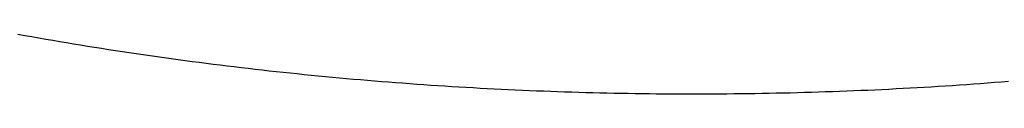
# Model space of a CAD drawing. Header units: millimetres. Extents: x 0 to 841, y 0 to 594.
# Tile 15 of 31: x 295.42 to 353.94, y 263.34 to 266.89. Entities that reach past the tile are written whole.
import ezdxf

# ---------------------------------------------------------------- set-up
doc = ezdxf.new("R2010")
doc.units = ezdxf.units.MM
doc.layers.add('FINA', color=7, linetype='CONTINUOUS', lineweight=25)

msp = doc.modelspace()

# ---------------------------------------------------------------- linework, layer by layer
at = {"layer": 'FINA'}
msp.add_lwpolyline([(295.315, 266.891), (295.728, 266.817), (296.141, 266.743), (296.554, 266.67), (296.967, 266.598), (297.38, 266.527), (297.793, 266.457), (298.206, 266.387), (298.62, 266.318), (299.034, 266.25), (299.448, 266.183), (299.862, 266.117), (300.276, 266.052), (300.69, 265.987), (301.104, 265.923), (301.519, 265.86), (301.933, 265.798), (302.348, 265.736), (302.763, 265.676), (303.178, 265.616), (303.593, 265.557), (304.008, 265.499), (304.424, 265.441), (304.839, 265.385), (305.254, 265.329), (305.67, 265.274), (306.086, 265.219), (306.502, 265.166), (306.918, 265.113), (307.334, 265.061), (307.75, 265.01), (308.166, 264.96), (308.582, 264.911), (308.999, 264.862), (309.415, 264.814), (309.832, 264.767), (310.248, 264.72), (310.665, 264.675), (311.082, 264.63), (311.499, 264.586), (311.916, 264.543), (312.333, 264.5), (312.75, 264.458), (313.168, 264.417), (313.585, 264.377), (314.002, 264.338), (314.42, 264.299), (314.837, 264.262), (315.255, 264.224), (315.673, 264.188), (316.09, 264.153), (316.508, 264.118), (316.926, 264.084), (317.344, 264.051), (317.762, 264.018), (318.18, 263.987), (318.598, 263.956), (319.016, 263.926), (319.435, 263.896), (319.853, 263.868), (320.271, 263.84), (320.69, 263.813), (321.108, 263.786), (321.526, 263.761), (321.945, 263.736), (322.364, 263.712), (322.782, 263.689), (323.201, 263.666), (323.619, 263.644), (324.038, 263.623), (324.457, 263.603), (324.876, 263.583), (325.295, 263.565), (325.713, 263.547), (326.132, 263.53), (326.551, 263.513), (326.97, 263.497), (327.389, 263.482), (327.808, 263.468), (328.227, 263.455), (328.646, 263.442), (329.065, 263.43), (329.485, 263.419), (329.904, 263.408), (330.323, 263.399), (330.742, 263.39), (331.161, 263.382), (331.58, 263.374), (332, 263.368), (332.419, 263.362), (332.838, 263.357), (333.257, 263.352), (333.676, 263.349), (334.096, 263.346), (334.515, 263.344), (334.934, 263.342), (335.353, 263.341), (335.773, 263.342), (336.192, 263.342), (336.611, 263.344), (337.03, 263.346), (337.45, 263.35), (337.869, 263.353), (338.288, 263.358), (338.707, 263.363), (339.127, 263.37), (339.546, 263.376), (339.965, 263.384), (340.384, 263.393), (340.803, 263.402), (341.222, 263.412), (341.642, 263.422), (342.061, 263.434), (342.48, 263.446), (342.899, 263.459), (343.318, 263.472), (343.737, 263.487), (344.156, 263.502), (344.575, 263.518), (344.994, 263.535), (345.413, 263.552), (345.831, 263.57), (346.25, 263.589), (346.669, 263.609), (347.088, 263.629), (347.506, 263.651), (347.925, 263.673), (348.344, 263.695), (348.762, 263.719), (349.181, 263.743), (349.599, 263.768), (350.018, 263.794), (350.436, 263.821), (350.855, 263.848), (351.273, 263.876), (351.691, 263.905), (352.109, 263.935), (352.528, 263.965), (352.946, 263.996), (353.364, 264.028), (353.782, 264.061), (354.2, 264.094)], dxfattribs=at)
msp.add_lwpolyline([(295.315, 266.891), (295.728, 266.817), (296.141, 266.743), (296.554, 266.67), (296.967, 266.598), (297.38, 266.527), (297.793, 266.457), (298.206, 266.387), (298.62, 266.318), (299.034, 266.25), (299.448, 266.183), (299.862, 266.117), (300.276, 266.052), (300.69, 265.987), (301.104, 265.923), (301.519, 265.86), (301.933, 265.798), (302.348, 265.736), (302.763, 265.676), (303.178, 265.616), (303.593, 265.557), (304.008, 265.499), (304.424, 265.441), (304.839, 265.385), (305.254, 265.329), (305.67, 265.274), (306.086, 265.219), (306.502, 265.166), (306.918, 265.113), (307.334, 265.061), (307.75, 265.01), (308.166, 264.96), (308.582, 264.911), (308.999, 264.862), (309.415, 264.814), (309.832, 264.767), (310.248, 264.72), (310.665, 264.675), (311.082, 264.63), (311.499, 264.586), (311.916, 264.543), (312.333, 264.5), (312.75, 264.458), (313.168, 264.417), (313.585, 264.377), (314.002, 264.338), (314.42, 264.299), (314.837, 264.262), (315.255, 264.224), (315.673, 264.188), (316.09, 264.153), (316.508, 264.118), (316.926, 264.084), (317.344, 264.051), (317.762, 264.018), (318.18, 263.987), (318.598, 263.956), (319.016, 263.926), (319.435, 263.896), (319.853, 263.868), (320.271, 263.84), (320.69, 263.813), (321.108, 263.786), (321.526, 263.761), (321.945, 263.736), (322.364, 263.712), (322.782, 263.689), (323.201, 263.666), (323.619, 263.644), (324.038, 263.623), (324.457, 263.603), (324.876, 263.583), (325.295, 263.565), (325.713, 263.547), (326.132, 263.53), (326.551, 263.513), (326.97, 263.497), (327.389, 263.482), (327.808, 263.468), (328.227, 263.455), (328.646, 263.442), (329.065, 263.43), (329.485, 263.419), (329.904, 263.408), (330.323, 263.399), (330.742, 263.39), (331.161, 263.382), (331.58, 263.374), (332, 263.368), (332.419, 263.362), (332.838, 263.357), (333.257, 263.352), (333.676, 263.349), (334.096, 263.346), (334.515, 263.344), (334.934, 263.342), (335.353, 263.341), (335.773, 263.342), (336.192, 263.342), (336.611, 263.344), (337.03, 263.346), (337.45, 263.35), (337.869, 263.353), (338.288, 263.358), (338.707, 263.363), (339.127, 263.37), (339.546, 263.376), (339.965, 263.384), (340.384, 263.393), (340.803, 263.402), (341.222, 263.412), (341.642, 263.422), (342.061, 263.434), (342.48, 263.446), (342.899, 263.459), (343.318, 263.472), (343.737, 263.487), (344.156, 263.502), (344.575, 263.518), (344.994, 263.535), (345.413, 263.552), (345.831, 263.57), (346.25, 263.589), (346.669, 263.609), (347.088, 263.629), (347.506, 263.651), (347.925, 263.673), (348.344, 263.695), (348.762, 263.719), (349.181, 263.743), (349.599, 263.768), (350.018, 263.794), (350.436, 263.821), (350.855, 263.848), (351.273, 263.876), (351.691, 263.905), (352.109, 263.935), (352.528, 263.965), (352.946, 263.996), (353.364, 264.028), (353.782, 264.061), (354.2, 264.094)], dxfattribs=at)

doc.saveas('drawing.dxf')
